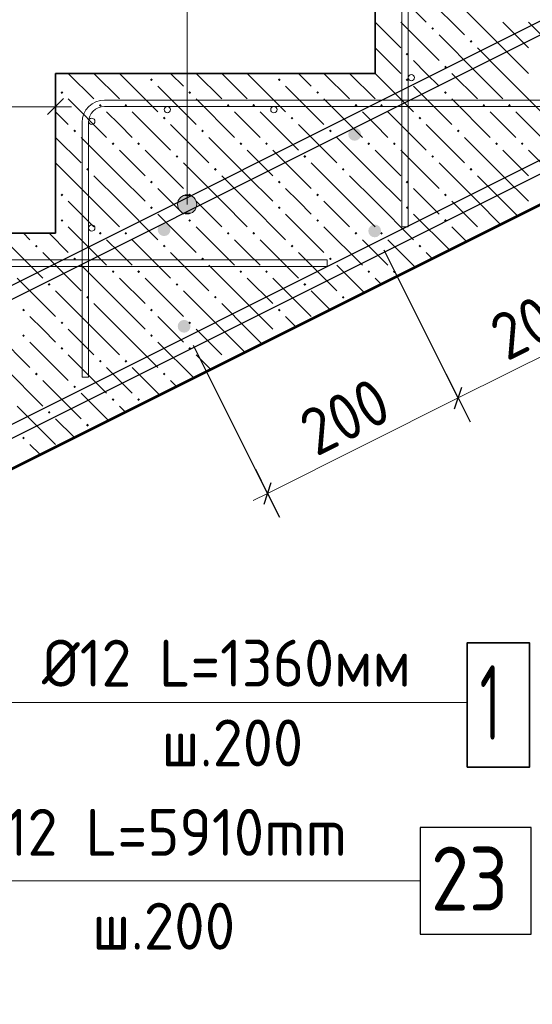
# Model space of a CAD drawing. Header units: millimetres. Extents: x 0 to 21000, y -5 to 14850.
# Tile 13 of 28: x 10283 to 11486, y 8295 to 10604. Entities that reach past the tile are written whole.
import ezdxf

# ---------------------------------------------------------------- set-up
doc = ezdxf.new("R2010")
doc.units = ezdxf.units.MM
for name, color, linetype, lineweight in [('Standard', 7, 'Continuous', 25), ('Лестница', 7, 'Continuous', 25), ('Обрамление проемов стержнями', 7, 'Continuous', 25), ('Позиционная метка линия выноска', 7, 'Continuous', 13), ('Размерная линия_ общее', 7, 'Continuous', 13), ('Текст_ общее', 7, 'Continuous', 25), ('Фоновоя арматура Х1', 7, 'Continuous', 25)]:
    doc.layers.add(name, color=color, linetype=linetype, lineweight=lineweight)
doc.layers.add('ЖБ Лестница', color=7, linetype='Continuous', lineweight=25, true_color=0xe0e0ff)
doc.styles.add('ISOCPEUR', font='txt')

msp = doc.modelspace()

# ---------------------------------------------------------------- hatches: boundary and pattern name
at = {"layer": 'ЖБ Лестница', "linetype": 'Continuous', "lineweight": 18, "transparency": 33554687}
for points in [[(11248.6, 10582.8), (11251.8, 10586.1), (11255.1, 10582.8), (11251.8, 10579.6)], [(11338.6, 10552.8), (11341.8, 10556.1), (11345.1, 10552.8), (11341.8, 10549.6)], [(11188.6, 10522.8), (11191.8, 10526.1), (11195.1, 10522.8), (11191.8, 10519.6)], [(11278.6, 10492.8), (11281.8, 10496.1), (11285.1, 10492.8), (11281.8, 10489.6)], [(10588.6, 10462.8), (10591.8, 10466.1), (10595.1, 10462.8), (10591.8, 10459.6)], [(10888.6, 10462.8), (10891.8, 10466.1), (10895.1, 10462.8), (10891.8, 10459.6)], [(11188.6, 10462.8), (11191.8, 10466.1), (11195.1, 10462.8), (11191.8, 10459.6)], [(10378.6, 10432.8), (10381.8, 10436.1), (10385.1, 10432.8), (10381.8, 10429.6)], [(10678.6, 10432.8), (10681.8, 10436.1), (10685.1, 10432.8), (10681.8, 10429.6)], [(10978.6, 10432.8), (10981.8, 10436.1), (10985.1, 10432.8), (10981.8, 10429.6)], [(11278.6, 10432.8), (11281.8, 10436.1), (11285.1, 10432.8), (11281.8, 10429.6)], [(10468.6, 10402.8), (10471.8, 10406.1), (10475.1, 10402.8), (10471.8, 10399.6)], [(10528.6, 10402.8), (10531.8, 10406.1), (10535.1, 10402.8), (10531.8, 10399.6)], [(10768.6, 10402.8), (10771.8, 10406.1), (10775.1, 10402.8), (10771.8, 10399.6)], [(10828.6, 10402.8), (10831.8, 10406.1), (10835.1, 10402.8), (10831.8, 10399.6)], [(11068.6, 10402.8), (11071.8, 10406.1), (11075.1, 10402.8), (11071.8, 10399.6)], [(11128.6, 10402.8), (11131.8, 10406.1), (11135.1, 10402.8), (11131.8, 10399.6)], [(11368.6, 10402.8), (11371.8, 10406.1), (11375.1, 10402.8), (11371.8, 10399.6)], [(11428.6, 10402.8), (11431.8, 10406.1), (11435.1, 10402.8), (11431.8, 10399.6)], [(10618.6, 10372.8), (10621.8, 10376.1), (10625.1, 10372.8), (10621.8, 10369.6)], [(10918.6, 10372.8), (10921.8, 10376.1), (10925.1, 10372.8), (10921.8, 10369.6)], [(11218.6, 10372.8), (11221.8, 10376.1), (11225.1, 10372.8), (11221.8, 10369.6)], [(10408.6, 10342.8), (10411.8, 10346.1), (10415.1, 10342.8), (10411.8, 10339.6)], [(10708.6, 10342.8), (10711.8, 10346.1), (10715.1, 10342.8), (10711.8, 10339.6)], [(11008.6, 10342.8), (11011.8, 10346.1), (11015.1, 10342.8), (11011.8, 10339.6)], [(11308.6, 10342.8), (11311.8, 10346.1), (11315.1, 10342.8), (11311.8, 10339.6)], [(10498.6, 10312.8), (10501.8, 10316.1), (10505.1, 10312.8), (10501.8, 10309.6)], [(10558.6, 10312.8), (10561.8, 10316.1), (10565.1, 10312.8), (10561.8, 10309.6)], [(10798.6, 10312.8), (10801.8, 10316.1), (10805.1, 10312.8), (10801.8, 10309.6)], [(10858.6, 10312.8), (10861.8, 10316.1), (10865.1, 10312.8), (10861.8, 10309.6)], [(11098.6, 10312.8), (11101.8, 10316.1), (11105.1, 10312.8), (11101.8, 10309.6)], [(11158.6, 10312.8), (11161.8, 10316.1), (11165.1, 10312.8), (11161.8, 10309.6)], [(11398.6, 10312.8), (11401.8, 10316.1), (11405.1, 10312.8), (11401.8, 10309.6)], [(11458.6, 10312.8), (11461.8, 10316.1), (11465.1, 10312.8), (11461.8, 10309.6)], [(10648.6, 10282.8), (10651.8, 10286.1), (10655.1, 10282.8), (10651.8, 10279.6)], [(10948.6, 10282.8), (10951.8, 10286.1), (10955.1, 10282.8), (10951.8, 10279.6)], [(11248.6, 10282.8), (11251.8, 10286.1), (11255.1, 10282.8), (11251.8, 10279.6)], [(10438.6, 10252.8), (10441.8, 10256.1), (10445.1, 10252.8), (10441.8, 10249.6)], [(10738.6, 10252.8), (10741.8, 10256.1), (10745.1, 10252.8), (10741.8, 10249.6)], [(11038.6, 10252.8), (11041.8, 10256.1), (11045.1, 10252.8), (11041.8, 10249.6)], [(11338.6, 10252.8), (11341.8, 10256.1), (11345.1, 10252.8), (11341.8, 10249.6)], [(10588.6, 10222.8), (10591.8, 10226.1), (10595.1, 10222.8), (10591.8, 10219.6)], [(10888.6, 10222.8), (10891.8, 10226.1), (10895.1, 10222.8), (10891.8, 10219.6)], [(11188.6, 10222.8), (11191.8, 10226.1), (11195.1, 10222.8), (11191.8, 10219.6)], [(10378.6, 10192.8), (10381.8, 10196.1), (10385.1, 10192.8), (10381.8, 10189.6)], [(10678.6, 10192.8), (10681.8, 10196.1), (10685.1, 10192.8), (10681.8, 10189.6)], [(10978.6, 10192.8), (10981.8, 10196.1), (10985.1, 10192.8), (10981.8, 10189.6)], [(11278.6, 10192.8), (11281.8, 10196.1), (11285.1, 10192.8), (11281.8, 10189.6)], [(10588.6, 10162.8), (10591.8, 10166.1), (10595.1, 10162.8), (10591.8, 10159.6)], [(10888.6, 10162.8), (10891.8, 10166.1), (10895.1, 10162.8), (10891.8, 10159.6)], [(11188.6, 10162.8), (11191.8, 10166.1), (11195.1, 10162.8), (11191.8, 10159.6)], [(10378.6, 10132.8), (10381.8, 10136.1), (10385.1, 10132.8), (10381.8, 10129.6)], [(10678.6, 10132.8), (10681.8, 10136.1), (10685.1, 10132.8), (10681.8, 10129.6)], [(10978.6, 10132.8), (10981.8, 10136.1), (10985.1, 10132.8), (10981.8, 10129.6)], [(11278.6, 10132.8), (11281.8, 10136.1), (11285.1, 10132.8), (11281.8, 10129.6)], [(10468.6, 10102.8), (10471.8, 10106.1), (10475.1, 10102.8), (10471.8, 10099.6)], [(10528.6, 10102.8), (10531.8, 10106.1), (10535.1, 10102.8), (10531.8, 10099.6)], [(10768.6, 10102.8), (10771.8, 10106.1), (10775.1, 10102.8), (10771.8, 10099.6)], [(10828.6, 10102.8), (10831.8, 10106.1), (10835.1, 10102.8), (10831.8, 10099.6)], [(11068.6, 10102.8), (11071.8, 10106.1), (11075.1, 10102.8), (11071.8, 10099.6)], [(11128.6, 10102.8), (11131.8, 10106.1), (11135.1, 10102.8), (11131.8, 10099.6)], [(11370.3, 10104.6), (11371.8, 10106.1), (11372.3, 10105.6)], [(10318.6, 10072.8), (10321.8, 10076.1), (10325.1, 10072.8), (10321.8, 10069.6)], [(10618.6, 10072.8), (10621.8, 10076.1), (10625.1, 10072.8), (10621.8, 10069.6)], [(10918.6, 10072.8), (10921.8, 10076.1), (10925.1, 10072.8), (10921.8, 10069.6)], [(11218.6, 10072.8), (11221.8, 10076.1), (11225.1, 10072.8), (11221.8, 10069.6)], [(10408.6, 10042.8), (10411.8, 10046.1), (10415.1, 10042.8), (10411.8, 10039.6)], [(10708.6, 10042.8), (10711.8, 10046.1), (10715.1, 10042.8), (10711.8, 10039.6)], [(11008.6, 10042.8), (11011.8, 10046.1), (11015.1, 10042.8), (11011.8, 10039.6)], [(10498.6, 10012.8), (10501.8, 10016.1), (10505.1, 10012.8), (10501.8, 10009.6)], [(10558.6, 10012.8), (10561.8, 10016.1), (10565.1, 10012.8), (10561.8, 10009.6)], [(10798.6, 10012.8), (10801.8, 10016.1), (10805.1, 10012.8), (10801.8, 10009.6)], [(10858.6, 10012.8), (10861.8, 10016.1), (10865.1, 10012.8), (10861.8, 10009.6)], [(11098.6, 10012.8), (11101.8, 10016.1), (11105.1, 10012.8), (11101.8, 10009.6)], [(11158.6, 10012.8), (11161.8, 10016.1), (11165.1, 10012.8), (11161.8, 10009.6)], [(10348.6, 9982.8), (10351.8, 9986.1), (10355.1, 9982.8), (10351.8, 9979.6)], [(10648.6, 9982.8), (10651.8, 9986.1), (10655.1, 9982.8), (10651.8, 9979.6)], [(10948.6, 9982.8), (10951.8, 9986.1), (10955.1, 9982.8), (10951.8, 9979.6)], [(10438.6, 9952.8), (10441.8, 9956.1), (10445.1, 9952.8), (10441.8, 9949.6)], [(10738.6, 9952.8), (10741.8, 9956.1), (10745.1, 9952.8), (10741.8, 9949.6)], [(11038.6, 9952.8), (11041.8, 9956.1), (11045.1, 9952.8), (11041.8, 9949.6)], [(10288.6, 9922.8), (10291.8, 9926.1), (10295.1, 9922.8), (10291.8, 9919.6)], [(10588.6, 9922.8), (10591.8, 9926.1), (10595.1, 9922.8), (10591.8, 9919.6)], [(10888.6, 9922.8), (10891.8, 9926.1), (10895.1, 9922.8), (10891.8, 9919.6)], [(10378.6, 9892.8), (10381.8, 9896.1), (10385.1, 9892.8), (10381.8, 9889.6)], [(10678.6, 9892.8), (10681.8, 9896.1), (10685.1, 9892.8), (10681.8, 9889.6)], [(10288.6, 9862.8), (10291.8, 9866.1), (10295.1, 9862.8), (10291.8, 9859.6)], [(10588.6, 9862.8), (10591.8, 9866.1), (10595.1, 9862.8), (10591.8, 9859.6)], [(10890.3, 9864.6), (10891.8, 9866.1), (10892.3, 9865.6)], [(10378.6, 9832.8), (10381.8, 9836.1), (10385.1, 9832.8), (10381.8, 9829.6)], [(10678.6, 9832.8), (10681.8, 9836.1), (10685.1, 9832.8), (10681.8, 9829.6)], [(10468.6, 9802.8), (10471.8, 9806.1), (10475.1, 9802.8), (10471.8, 9799.6)], [(10528.6, 9802.8), (10531.8, 9806.1), (10535.1, 9802.8), (10531.8, 9799.6)], [(10770.3, 9804.6), (10771.8, 9806.1), (10772.3, 9805.6)], [(10318.6, 9772.8), (10321.8, 9776.1), (10325.1, 9772.8), (10321.8, 9769.6)], [(10618.6, 9772.8), (10621.8, 9776.1), (10625.1, 9772.8), (10621.8, 9769.6)], [(10408.6, 9742.8), (10411.8, 9746.1), (10415.1, 9742.8), (10411.8, 9739.6)], [(10498.6, 9712.8), (10501.8, 9716.1), (10505.1, 9712.8), (10501.8, 9709.6)], [(10558.6, 9712.8), (10561.8, 9716.1), (10565.1, 9712.8), (10561.8, 9709.6)], [(10348.6, 9682.8), (10351.8, 9686.1), (10355.1, 9682.8), (10351.8, 9679.6)], [(10438.6, 9652.8), (10441.8, 9656.1), (10445.1, 9652.8), (10441.8, 9649.6)], [(10288.6, 9622.8), (10291.8, 9626.1), (10295.1, 9622.8), (10291.8, 9619.6)], [(10290.3, 9564.6), (10291.8, 9566.1), (10292.3, 9565.6)]]:
    msp.add_hatch(color=7, dxfattribs=at).paths.add_polyline_path(points, flags=16)
at = {"layer": 'Позиционная метка линия выноска', "linetype": 'Continuous', "lineweight": 13, "transparency": 33554687}
for points in [[(10686.9, 10189.9), (10664.4, 10189.9), (10656.3, 10181.8)], [(10686.9, 10189.9), (10656.3, 10181.8), (10695, 10181.8)], [(10664.4, 10189.9), (10686.9, 10189.9), (10675.6, 10193.1)], [(10695, 10181.8), (10656.3, 10181.8), (10653.1, 10170.6)], [(10695, 10181.8), (10653.1, 10170.6), (10698.1, 10170.6)], [(10698.1, 10170.6), (10653.1, 10170.6), (10656.3, 10159.3)], [(10698.1, 10170.6), (10656.3, 10159.3), (10695, 10159.3)], [(10695, 10159.3), (10656.3, 10159.3), (10664.4, 10151.2)], [(10695, 10159.3), (10664.4, 10151.2), (10686.9, 10151.2)], [(10686.9, 10151.2), (10664.4, 10151.2), (10675.6, 10148.1)]]:
    msp.add_hatch(color=7, dxfattribs=at).paths.add_polyline_path(points)
at = {"layer": 'Фоновоя арматура Х1', "linetype": 'Continuous', "lineweight": 35, "transparency": 33554687}
for points in [[(11083.8, 10334.9), (11082.7, 10340.6), (11079.4, 10345.5), (11074.6, 10348.7), (11068.8, 10349.9), (11063.1, 10348.7), (11058.2, 10345.5), (11054.9, 10340.6), (11053.8, 10334.9), (11054.9, 10329.1), (11058.2, 10324.2), (11063.1, 10321), (11068.8, 10319.9), (11074.6, 10321), (11079.4, 10324.2), (11082.7, 10329.1)], [(10636.6, 10111.2), (10635.5, 10117), (10632.2, 10121.9), (10627.3, 10125.1), (10621.6, 10126.2), (10615.9, 10125.1), (10611, 10121.9), (10607.7, 10117), (10606.6, 10111.2), (10607.7, 10105.5), (10611, 10100.6), (10615.9, 10097.4), (10621.6, 10096.2), (10627.3, 10097.4), (10632.2, 10100.6), (10635.5, 10105.5)], [(11130.8, 10108.4), (11129.7, 10114.1), (11126.4, 10119), (11121.6, 10122.2), (11115.8, 10123.4), (11110.1, 10122.2), (11105.2, 10119), (11102, 10114.1), (11100.8, 10108.4), (11102, 10102.6), (11105.2, 10097.8), (11110.1, 10094.5), (11115.8, 10093.4), (11121.6, 10094.5), (11126.4, 10097.8), (11129.7, 10102.6)], [(10683.6, 9884.8), (10682.5, 9890.5), (10679.2, 9895.4), (10674.3, 9898.6), (10668.6, 9899.8), (10662.9, 9898.6), (10658, 9895.4), (10654.7, 9890.5), (10653.6, 9884.8), (10654.7, 9879), (10658, 9874.1), (10662.9, 9870.9), (10668.6, 9869.8), (10674.3, 9870.9), (10679.2, 9874.1), (10682.5, 9879)]]:
    msp.add_hatch(color=7, dxfattribs=at).paths.add_polyline_path(points)

# ---------------------------------------------------------------- linework, layer by layer
at = {"color": 7, "linetype": 'Continuous', "lineweight": 25, "transparency": 33554687}
for points in [[(2344.3, 7822.4), (6581.4, 7822.4), (6585.6, 7822.6), (6589.7, 7823), (6593.8, 7823.6), (6597.8, 7824.4), (6601.7, 7825.5), (6605.7, 7826.8), (6609.5, 7828.2), (6613.3, 7830), (14877.6, 11962.1)], [(14263.2, 11947.6), (6002, 7817), (5996.9, 7814.7), (5991.5, 7812.6), (5986, 7810.8), (5980.5, 7809.4), (5974.9, 7808.2), (5969.2, 7807.3), (5963.5, 7806.8), (5957.9, 7806.6), (4725.1, 7806.6), (4725.1, 7836.6), (5957.2, 7836.6), (5961.4, 7836.7), (5965.5, 7837.1), (5969.6, 7837.7), (5973.6, 7838.6), (5977.6, 7839.6), (5981.5, 7840.9), (5985.3, 7842.4), (5989.2, 7844.1), (14250.3, 11974.7)], [(14890.4, 11935), (6626.2, 7802.9), (6621.1, 7800.5), (6615.7, 7798.5), (6610.2, 7796.7), (6604.7, 7795.2), (6599.1, 7794.1), (6593.4, 7793.2), (6587.6, 7792.7), (6582, 7792.4), (2344.3, 7792.4), (2344.3, 7822.4)], [(11222.7, 8459.5), (11482.7, 8459.5), (11482.7, 8709.5), (11222.7, 8709.5), (11222.7, 8459.5)]]:
    msp.add_lwpolyline(points, dxfattribs=at)
at = {"layer": 'ЖБ Лестница', "color": 7, "linetype": 'Continuous', "lineweight": 35, "transparency": 33554687}
for p, q in [((6616.8, 7727.8), (14316.8, 11577.8)), ((11116.8, 10852.8), (11116.8, 10477.8)), ((10366.8, 10477.8), (10366.8, 10102.8)), ((11116.8, 10477.8), (10366.8, 10477.8)), ((10366.8, 10102.8), (9616.8, 10102.8))]:
    msp.add_line(p, q, dxfattribs=at)
at = {"layer": 'ЖБ Лестница', "color": 9, "linetype": 'Continuous', "lineweight": 18, "true_color": 0xc7c7c7, "transparency": 33554687}
for p, q in [((11146.8, 10687.8), (11236.8, 10597.8)), ((11236.8, 10657.8), (11326.8, 10567.8)), ((11416.8, 10537.8), (11326.8, 10627.8)), ((11116.8, 10597.8), (11176.8, 10537.8)), ((11176.8, 10597.8), (11266.8, 10507.8)), ((11416.8, 10597.8), (11476.8, 10537.8)), ((11476.8, 10597.8), (11566.8, 10507.8)), ((11356.8, 10477.8), (11266.8, 10567.8)), ((11116.8, 10537.8), (11116.8, 10537.8)), ((11116.8, 10537.8), (11176.8, 10477.8)), ((11356.8, 10537.8), (11416.8, 10477.8)), ((11416.8, 10537.8), (11476.8, 10477.8)), ((11236.8, 10477.8), (11206.8, 10507.8)), ((10396.8, 10477.8), (10456.8, 10417.8)), ((10456.8, 10477.8), (10516.8, 10417.8)), ((10516.8, 10477.8), (10606.8, 10387.8)), ((10666.8, 10447.8), (10636.8, 10477.8)), ((10696.8, 10477.8), (10756.8, 10417.8)), ((10756.8, 10477.8), (10816.8, 10417.8)), ((10816.8, 10477.8), (10906.8, 10387.8)), ((10876.8, 10477.8), (10876.8, 10477.8)), ((10936.8, 10477.8), (10936.8, 10477.8)), ((10966.8, 10447.8), (10936.8, 10477.8)), ((10996.8, 10477.8), (11056.8, 10417.8)), ((11056.8, 10477.8), (11056.8, 10477.8)), ((11056.8, 10477.8), (11116.8, 10417.8)), ((11116.8, 10477.8), (11206.8, 10387.8)), ((11116.8, 10477.8), (11116.8, 10477.8)), ((11266.8, 10447.8), (11236.8, 10477.8)), ((11296.8, 10477.8), (11356.8, 10417.8)), ((11356.8, 10477.8), (11416.8, 10417.8)), ((11416.8, 10477.8), (11506.8, 10387.8)), ((10366.8, 10447.8), (10366.8, 10447.8)), ((10606.8, 10447.8), (10696.8, 10357.8)), ((10906.8, 10447.8), (10996.8, 10357.8)), ((11206.8, 10447.8), (11296.8, 10357.8)), ((10396.8, 10417.8), (10486.8, 10327.8)), ((10696.8, 10417.8), (10786.8, 10327.8)), ((10996.8, 10417.8), (11086.8, 10327.8)), ((11296.8, 10417.8), (11386.8, 10327.8)), ((10366.8, 10387.8), (10396.8, 10357.8)), ((10516.8, 10357.8), (10486.8, 10387.8)), ((10546.8, 10387.8), (10636.8, 10297.8)), ((10816.8, 10357.8), (10786.8, 10387.8)), ((10846.8, 10387.8), (10936.8, 10297.8)), ((11116.8, 10357.8), (11086.8, 10387.8)), ((11146.8, 10387.8), (11236.8, 10297.8)), ((11416.8, 10357.8), (11386.8, 10387.8)), ((11446.8, 10387.8), (11536.8, 10297.8)), ((10546.8, 10327.8), (10516.8, 10357.8)), ((10636.8, 10357.8), (10726.8, 10267.8)), ((10846.8, 10327.8), (10816.8, 10357.8)), ((10936.8, 10357.8), (11026.8, 10267.8)), ((11146.8, 10327.8), (11116.8, 10357.8)), ((11236.8, 10357.8), (11326.8, 10267.8)), ((11446.8, 10327.8), (11416.8, 10357.8)), ((10366.8, 10327.8), (10426.8, 10267.8)), ((10516.8, 10237.8), (10426.8, 10327.8)), ((10816.8, 10237.8), (10726.8, 10327.8)), ((11116.8, 10237.8), (11026.8, 10327.8)), ((11416.8, 10237.8), (11326.8, 10327.8)), ((10516.8, 10297.8), (10576.8, 10237.8)), ((10576.8, 10297.8), (10666.8, 10207.8)), ((10816.8, 10297.8), (10876.8, 10237.8)), ((10876.8, 10297.8), (10966.8, 10207.8)), ((11116.8, 10297.8), (11176.8, 10237.8)), ((11176.8, 10297.8), (11266.8, 10207.8)), ((11416.8, 10297.8), (11476.8, 10237.8)), ((11476.8, 10297.8), (11566.8, 10207.8)), ((10456.8, 10177.8), (10366.8, 10267.8)), ((10756.8, 10177.8), (10666.8, 10267.8)), ((11056.8, 10177.8), (10966.8, 10267.8)), ((11356.8, 10177.8), (11266.8, 10267.8)), ((10456.8, 10237.8), (10516.8, 10177.8)), ((10516.8, 10237.8), (10576.8, 10177.8)), ((10756.8, 10237.8), (10816.8, 10177.8)), ((10816.8, 10237.8), (10876.8, 10177.8)), ((11056.8, 10237.8), (11116.8, 10177.8)), ((11116.8, 10237.8), (11176.8, 10177.8)), ((11356.8, 10237.8), (11416.8, 10177.8)), ((11416.8, 10237.8), (11476.8, 10177.8)), ((10366.8, 10207.8), (10366.8, 10207.8)), ((10636.8, 10177.8), (10606.8, 10207.8)), ((10936.8, 10177.8), (10906.8, 10207.8)), ((11236.8, 10177.8), (11206.8, 10207.8)), ((10396.8, 10177.8), (10456.8, 10117.8)), ((10456.8, 10177.8), (10516.8, 10117.8)), ((10516.8, 10177.8), (10606.8, 10087.8)), ((10666.8, 10147.8), (10636.8, 10177.8)), ((10696.8, 10177.8), (10756.8, 10117.8)), ((10756.8, 10177.8), (10816.8, 10117.8)), ((10816.8, 10177.8), (10906.8, 10087.8)), ((10966.8, 10147.8), (10936.8, 10177.8)), ((10996.8, 10177.8), (11056.8, 10117.8)), ((11056.8, 10177.8), (11116.8, 10117.8)), ((11116.8, 10177.8), (11206.8, 10087.8)), ((11266.8, 10147.8), (11236.8, 10177.8)), ((11296.8, 10177.8), (11356.8, 10117.8)), ((11356.8, 10177.8), (11410.2, 10124.5)), ((11416.8, 10177.8), (11450.2, 10144.5)), ((10366.8, 10147.8), (10366.8, 10147.8)), ((10606.8, 10147.8), (10696.8, 10057.8)), ((10906.8, 10147.8), (10996.8, 10057.8)), ((11206.8, 10147.8), (11290.2, 10064.5)), ((10396.8, 10117.8), (10486.8, 10027.8)), ((10696.8, 10117.8), (10786.8, 10027.8)), ((10996.8, 10117.8), (11086.8, 10027.8)), ((11296.8, 10117.8), (11330.2, 10084.5)), ((10291.8, 10102.8), (10306.8, 10087.8)), ((10351.8, 10102.8), (10396.8, 10057.8)), ((10246.8, 10087.8), (10336.8, 9997.8)), ((10516.8, 10057.8), (10486.8, 10087.8)), ((10546.8, 10087.8), (10636.8, 9997.8)), ((10816.8, 10057.8), (10786.8, 10087.8)), ((10846.8, 10087.8), (10936.8, 9997.8)), ((11116.8, 10057.8), (11086.8, 10087.8)), ((11146.8, 10087.8), (11210.2, 10024.5)), ((10336.8, 10057.8), (10426.8, 9967.8)), ((10546.8, 10027.8), (10516.8, 10057.8)), ((10636.8, 10057.8), (10726.8, 9967.8)), ((10846.8, 10027.8), (10816.8, 10057.8)), ((10936.8, 10057.8), (11026.8, 9967.8)), ((11146.8, 10027.8), (11116.8, 10057.8)), ((11236.8, 10057.8), (11250.2, 10044.5)), ((10516.8, 9937.8), (10426.8, 10027.8)), ((10816.8, 9937.8), (10726.8, 10027.8)), ((11090.2, 9964.5), (11026.8, 10027.8)), ((10276.8, 9997.8), (10366.8, 9907.8)), ((10516.8, 9997.8), (10576.8, 9937.8)), ((10576.8, 9997.8), (10666.8, 9907.8)), ((10816.8, 9997.8), (10876.8, 9937.8)), ((10876.8, 9997.8), (10966.8, 9907.8)), ((11116.8, 9997.8), (11130.2, 9984.5)), ((10456.8, 9877.8), (10366.8, 9967.8)), ((10756.8, 9877.8), (10666.8, 9967.8)), ((11010.2, 9924.5), (10966.8, 9967.8)), ((10456.8, 9937.8), (10516.8, 9877.8)), ((10516.8, 9937.8), (10576.8, 9877.8)), ((10756.8, 9937.8), (10816.8, 9877.8)), ((10816.8, 9937.8), (10876.8, 9877.8)), ((10336.8, 9877.8), (10306.8, 9907.8)), ((10636.8, 9877.8), (10606.8, 9907.8)), ((10930.2, 9884.5), (10906.8, 9907.8)), ((10216.8, 9877.8), (10306.8, 9787.8)), ((10366.8, 9847.8), (10336.8, 9877.8)), ((10396.8, 9877.8), (10456.8, 9817.8)), ((10456.8, 9877.8), (10516.8, 9817.8)), ((10516.8, 9877.8), (10606.8, 9787.8)), ((10666.8, 9847.8), (10636.8, 9877.8)), ((10696.8, 9877.8), (10756.8, 9817.8)), ((10756.8, 9877.8), (10810.2, 9824.5)), ((10816.8, 9877.8), (10850.2, 9844.5)), ((10306.8, 9847.8), (10396.8, 9757.8)), ((10606.8, 9847.8), (10690.2, 9764.5)), ((10396.8, 9817.8), (10486.8, 9727.8)), ((10696.8, 9817.8), (10730.2, 9784.5)), ((10246.8, 9787.8), (10336.8, 9697.8)), ((10516.8, 9757.8), (10486.8, 9787.8)), ((10546.8, 9787.8), (10610.2, 9724.5)), ((10336.8, 9757.8), (10426.8, 9667.8)), ((10546.8, 9727.8), (10516.8, 9757.8)), ((10636.8, 9757.8), (10650.2, 9744.5)), ((10490.2, 9664.5), (10426.8, 9727.8)), ((10276.8, 9697.8), (10366.8, 9607.8)), ((10516.8, 9697.8), (10530.2, 9684.5)), ((10410.2, 9624.5), (10366.8, 9667.8)), ((10330.2, 9584.5), (10306.8, 9607.8))]:
    msp.add_line(p, q, dxfattribs=at)
at = {"layer": 'Лестница', "color": 7, "linetype": 'Continuous', "lineweight": 25, "transparency": 33554687}
for p, q in [((6623.1, 7727.8), (14323, 11577.8)), ((11116.8, 10852.8), (11116.8, 10477.8)), ((10366.8, 10477.8), (10366.8, 10102.8)), ((11116.8, 10477.8), (10366.8, 10477.8)), ((10366.8, 10102.8), (9616.8, 10102.8))]:
    msp.add_line(p, q, dxfattribs=at)
at = {"layer": 'Обрамление проемов стержнями', "color": 7, "linetype": 'Continuous', "lineweight": 13, "transparency": 33554687}
for p, q in [((11179.3, 10715.3), (11179.3, 10117.8)), ((11194.3, 10715.3), (11194.3, 10117.8)), ((10481.8, 10415.3), (11754.3, 10415.3)), ((10481.8, 10400.3), (11754.3, 10400.3)), ((10429.3, 10362.8), (10429.3, 9765.3)), ((10444.3, 10362.8), (10444.3, 9765.3)), ((11194.3, 10117.8), (11179.3, 10117.8)), ((9731.8, 10040.3), (11004.3, 10040.3)), ((9731.8, 10025.3), (11004.3, 10025.3)), ((11004.3, 10025.3), (11004.3, 10040.3)), ((10444.3, 9765.3), (10429.3, 9765.3))]:
    msp.add_line(p, q, dxfattribs=at)
at = {"layer": 'Обрамление проемов стержнями', "color": 7, "linetype": 'Continuous', "lineweight": 18, "transparency": 33554687}
for centre in [(11201.8, 10467.8), (10629.3, 10392.8), (10879.3, 10392.8), (10451.8, 10365.3), (10451.8, 10115.3)]:
    msp.add_circle(centre, 7.5, dxfattribs=at)
at = {"layer": 'Обрамление проемов стержнями', "color": 7, "linetype": 'Continuous', "lineweight": 13, "transparency": 33554687}
for radius in [52.5, 37.5]:
    msp.add_arc((10481.8, 10362.8), radius, 90, 180, dxfattribs=at)
at = {"layer": 'Позиционная метка линия выноска', "color": 7, "linetype": 'Continuous', "lineweight": 13, "transparency": 33554687}
for p, q in [((10675.6, 10193.1), (10675.6, 10193.1)), ((10653.1, 10170.6), (10653.1, 10170.6)), ((10698.1, 10170.6), (10698.1, 10170.6)), ((10675.6, 10148.1), (10675.6, 10148.1))]:
    msp.add_line(p, q, dxfattribs=at)
for points in [[(7850.6, 10719.7), (10675.6, 10719.7), (10675.6, 10170.6)], [(11330.4, 9002.5), (10004.5, 9002.5), (10004.5, 9327.5), (9774.2, 9437.5)], [(11222.7, 8584.5), (9823.5, 8584.5), (9424.3, 9229.2)]]:
    msp.add_lwpolyline(points, dxfattribs=at)
msp.add_circle((10675.6, 10170.6), 22.5, dxfattribs=at)
at = {"layer": 'Размерная линия_ общее', "color": 253, "linetype": 'Continuous', "lineweight": -3, "true_color": 0xa0a0a0, "transparency": 33554687}
for p, q in [((10366.8, 10399.7), (10366.8, 10462.2)), ((10366.8, 10399.7), (10366.8, 10337.2)), ((10366.8, 10399.7), (10366.8, 10152.8)), ((10864.5, 9493), (10690.9, 9840)), ((11311.7, 9716.6), (11283.7, 9772.5)), ((11311.7, 9716.6), (11339.6, 9660.7)), ((10864.5, 9493), (10836.5, 9548.9)), ((10864.5, 9493), (10892.4, 9437.1))]:
    msp.add_line(p, q, dxfattribs=at)
at = {"layer": 'Размерная линия_ общее', "color": 7, "linetype": 'Continuous', "lineweight": 25, "transparency": 33554687}
for p, q in [((10348.1, 10381), (10385.6, 10418.5)), ((11303.3, 9691.4), (11320.1, 9741.7)), ((10856.1, 9467.8), (10872.9, 9518.1))]:
    msp.add_line(p, q, dxfattribs=at)
at = {"layer": 'Размерная линия_ общее', "color": 7, "linetype": 'Continuous', "lineweight": 13, "transparency": 33554687}
for p, q in [((9616.8, 10399.7), (10366.8, 10399.7)), ((10366.8, 10399.7), (10404.3, 10399.7)), ((11311.7, 9716.6), (11758.9, 9940.2)), ((10864.5, 9493), (11311.7, 9716.6)), ((10864.5, 9493), (10830.9, 9476.2))]:
    msp.add_line(p, q, dxfattribs=at)
at = {"layer": 'Размерная линия_ общее', "color": 253, "linetype": 'Continuous', "lineweight": -3, "true_color": 0xa0a0a0, "transparency": 33554687}
msp.add_lwpolyline([(11311.7, 9716.6), (11307.9, 9724.2), (11307.9, 9724.2), (11304.2, 9731.6), (11304.2, 9731.6), (11138.2, 10063.6)], dxfattribs=at)
at = {"layer": 'Текст_ общее', "color": 7, "linetype": 'Continuous', "lineweight": 35, "transparency": 33554687}
msp.add_lwpolyline([(11333.1, 8850.8), (11479, 8850.8), (11479, 9142.5), (11333.1, 9142.5), (11333.1, 8850.8)], dxfattribs=at)

# ---------------------------------------------------------------- texts
at = {"color": 7, "linetype": 'Continuous', "lineweight": 13, "transparency": 33554687, "attachment_point": 7, "style": 'ISOCPEUR'}
for s, insert, char_height, width in [('\\W0.94;ø12 L=5910mm ', (10166.6, 8643.1), 110, 1052.185), ('\\W0.87;23', (11247.7, 8514.5), 150, 275.406), ('\\W0.95;ш.200 ', (10452.6, 8423.1), 110, 481.065)]:
    msp.add_mtext(s, dxfattribs=dict(at, insert=insert, char_height=char_height, width=width))
at = {"layer": 'Standard', "color": 7, "linetype": 'Continuous', "lineweight": 25, "transparency": 33554687, "char_height": 110, "attachment_point": 7, "style": 'ISOCPEUR'}
for s, insert, width in [('\\W0.93;Ø12 L=1360мм', (10335, 9039.8), 974.881), ('\\W0.94;ш.200', (10615.5, 8852.8), 414.579)]:
    msp.add_mtext(s, dxfattribs=dict(at, insert=insert, width=width))
at = {"layer": 'Размерная линия_ общее', "color": 7, "linetype": 'Continuous', "lineweight": 25, "transparency": 33554687, "char_height": 110, "width": 280.995, "attachment_point": 7, "rotation": 26.5651, "style": 'ISOCPEUR'}
for insert in [(11425.7, 9801.5), (10978.5, 9577.9)]:
    msp.add_mtext('\\W0.91;200', dxfattribs=dict(at, insert=insert))
at = {"layer": 'Текст_ общее', "color": 7, "linetype": 'Continuous', "lineweight": 35, "transparency": 33554687, "insert": (11362.3, 8915), "char_height": 175, "width": 136.111, "attachment_point": 7, "style": 'ISOCPEUR'}
msp.add_mtext('\\W0.56;1', dxfattribs=at)

doc.saveas('drawing.dxf')
